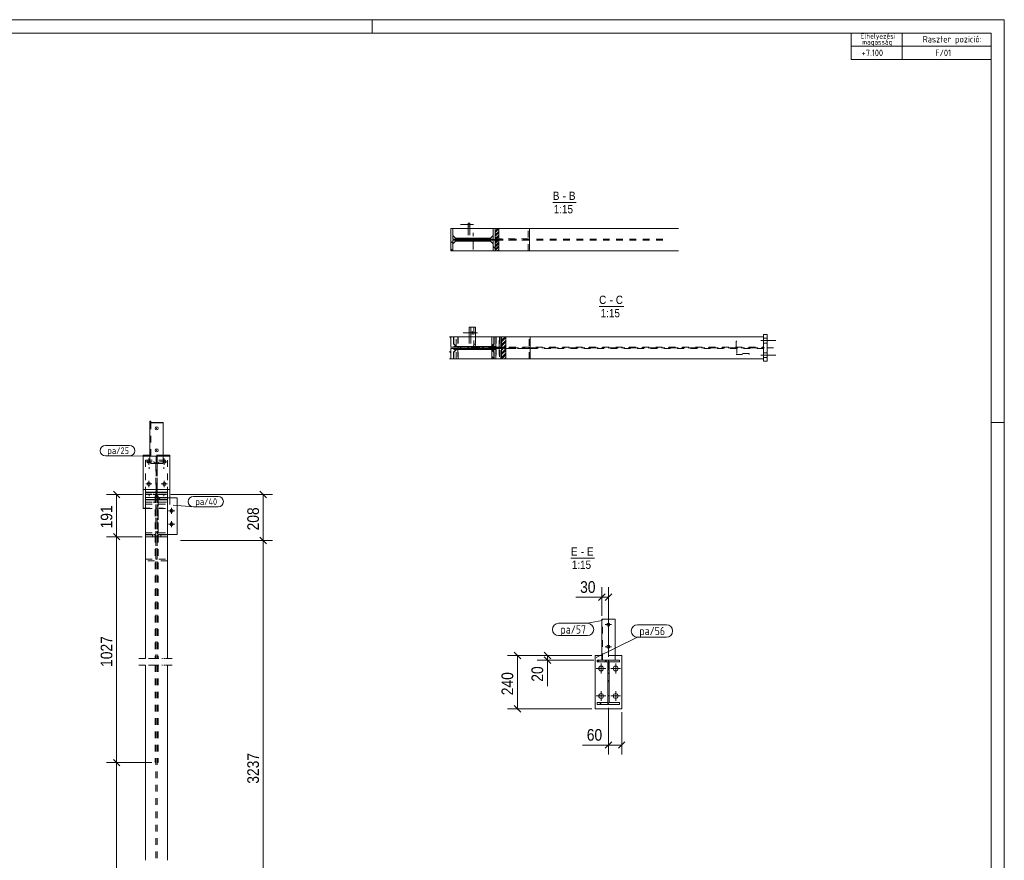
# Model space of a CAD drawing. Header units: millimetres. Extents: x 1 to 593, y 1 to 419.
# Tile 3 of 3: x 297 to 593, y 166 to 419. Entities that reach past the tile are written whole.
import ezdxf

# ---------------------------------------------------------------- set-up
doc = ezdxf.new("R2010")
doc.units = ezdxf.units.MM
for name, pattern in [('XKITLINE00', [0]), ('XKITLINE02', [4, 2, -2]), ('XKITLINE03', [6, 3, -1, 1, -1])]:
    doc.linetypes.add(name, pattern=pattern)
for name, color, linetype, lineweight in [('Bemassung', 1, 'Continuous', 0), ('Schrauben', 7, 'Continuous', 0), ('Teil', 7, 'Continuous', 0), ('Text', 5, 'Continuous', 0), ('Ueberschrift', 7, 'Continuous', 0), ('Zeichnungsrahmen', 3, 'Continuous', 0)]:
    doc.layers.add(name, color=color, linetype=linetype, lineweight=lineweight)
doc.styles.add('ARIAL', font='ARIAL.TTF')
doc.styles.add('ISOCPEUR', font='ISOCPEUR.TTF')

msp = doc.modelspace()

# ---------------------------------------------------------------- linework, layer by layer
at = {"layer": 'Bemassung', "linetype": 'XKITLINE00', "lineweight": 0}
for p, q in [((333.82, 276.38), (323.1, 276.38)), ((325.16, 277.37), (327.14, 275.39)), ((326.15, 263.67), (326.15, 276.38)), ((342.48, 276.38), (373.02, 276.38)), ((369.23, 277.37), (371.21, 275.39)), ((370.22, 262.51), (370.22, 276.38)), ((333.82, 263.67), (323.1, 263.67)), ((333.82, 263.67), (323.1, 263.67)), ((325.16, 264.66), (327.14, 262.68)), ((325.16, 264.66), (327.14, 262.68)), ((326.15, 195.77), (326.15, 263.67)), ((369.23, 263.5), (371.21, 261.52)), ((369.23, 263.5), (371.21, 261.52)), ((345.34, 262.51), (373.02, 262.51)), ((345.34, 262.51), (373.02, 262.51)), ((370.22, 126.77), (370.22, 262.51)), ((472.97, 246.48), (470.99, 244.5)), ((471.98, 239.93), (471.98, 248.54)), ((474.97, 246.48), (472.99, 244.5)), ((473.98, 227.6), (473.98, 248.54)), ((471.98, 245.49), (464.17, 245.49)), ((471.98, 245.49), (464.17, 245.49)), ((471.98, 245.49), (473.98, 245.49)), ((468.98, 227.93), (443.6, 227.93)), ((445.66, 228.92), (447.64, 226.94)), ((446.65, 211.93), (446.65, 227.93)), ((468.98, 227.93), (452.6, 227.93)), ((454.66, 228.92), (456.64, 226.94)), ((455.65, 226.6), (455.65, 227.93)), ((469.65, 226.6), (452.6, 226.6)), ((454.66, 227.59), (456.64, 225.61)), ((455.65, 226.6), (455.65, 218.78)), ((455.65, 226.6), (455.65, 218.78)), ((468.98, 211.93), (443.6, 211.93)), ((445.66, 212.92), (447.64, 210.94)), ((473.98, 212.26), (473.98, 198.27)), ((477.98, 210.93), (477.98, 198.27)), ((474.97, 202.06), (472.99, 200.08)), ((478.97, 202.06), (476.99, 200.08)), ((473.98, 201.07), (466.17, 201.07)), ((473.98, 201.07), (466.17, 201.07)), ((473.98, 201.07), (477.98, 201.07)), ((336.7, 195.77), (323.1, 195.77)), ((336.7, 195.77), (323.1, 195.77)), ((325.16, 196.76), (327.14, 194.78)), ((325.16, 196.76), (327.14, 194.78)), ((326.15, 126.77), (326.15, 195.77))]:
    msp.add_line(p, q, dxfattribs=at)
at = {"layer": 'Bemassung'}
for p in [(326.15, 276.38), (370.22, 276.38), (326.15, 263.67), (326.15, 263.67), (370.22, 262.51), (370.22, 262.51), (471.98, 245.49), (473.98, 245.49), (446.65, 227.93), (455.65, 227.93), (455.65, 226.6), (446.65, 211.93), (473.98, 201.07), (477.98, 201.07), (326.15, 195.77), (326.15, 195.77)]:
    msp.add_point(p, dxfattribs=at)
at = {"layer": 'Schrauben', "linetype": 'XKITLINE00', "lineweight": 0}
for p, q in [((433.41, 357.44), (429.55, 357.44)), ((432.35, 357.9), (431.81, 357.9)), ((432.35, 356.97), (431.81, 356.97)), ((434.1, 324.92), (430.27, 324.92)), ((434.59, 324.92), (430.75, 324.92)), ((433.05, 325.38), (432.99, 325.03)), ((432.99, 325.03), (432.99, 324.7)), ((432.99, 324.7), (433.05, 324.45)), ((433.1, 325.14), (433.05, 325.38)), ((433.05, 324.45), (433.1, 324.8)), ((433.1, 324.8), (433.1, 325.14)), ((433.53, 325.38), (433.48, 325.03)), ((433.48, 325.03), (433.48, 324.7)), ((433.48, 324.7), (433.53, 324.45)), ((433.58, 325.14), (433.53, 325.38)), ((433.53, 324.45), (433.59, 324.8)), ((433.59, 324.8), (433.58, 325.14)), ((520.63, 323.33), (521.7, 323.33)), ((520.63, 323.33), (521.7, 323.33)), ((519.77, 322.6), (524.3, 322.6)), ((519.77, 322.6), (524.3, 322.6)), ((520.63, 321.86), (521.7, 321.86)), ((520.63, 321.86), (521.7, 321.86)), ((519.77, 318.2), (524.3, 318.2)), ((519.77, 318.2), (524.3, 318.2)), ((520.63, 318.93), (521.7, 318.93)), ((520.63, 318.93), (521.7, 318.93)), ((520.63, 317.46), (521.7, 317.46)), ((520.63, 317.46), (521.7, 317.46)), ((338.15, 296.34), (338.15, 296.11)), ((338.15, 289.73), (338.15, 289.5)), ((334.88, 286.18), (336.75, 286.18)), ((335.82, 285.25), (335.82, 287.11)), ((339.55, 286.18), (341.42, 286.18)), ((340.48, 285.25), (340.48, 287.11)), ((334.88, 279.51), (336.75, 279.51)), ((335.82, 278.58), (335.82, 280.45)), ((339.55, 279.51), (341.42, 279.51)), ((340.48, 278.58), (340.48, 280.45)), ((342.67, 270.51), (342.67, 272.37)), ((343.6, 271.44), (341.74, 271.44)), ((343.6, 267.44), (341.74, 267.44)), ((342.67, 266.51), (342.67, 268.37)), ((474.92, 237.26), (473.05, 237.26)), ((473.98, 238.2), (473.98, 236.33)), ((473.98, 231.53), (473.98, 229.66)), ((474.92, 230.6), (473.05, 230.6)), ((471.78, 222.6), (471.78, 225.53)), ((476.18, 222.6), (476.18, 225.53)), ((473.25, 224.06), (470.32, 224.06)), ((477.65, 224.06), (474.72, 224.06)), ((471.78, 214.33), (471.78, 217.26)), ((476.18, 214.33), (476.18, 217.26)), ((473.25, 215.8), (470.32, 215.8)), ((477.65, 215.8), (474.72, 215.8))]:
    msp.add_line(p, q, dxfattribs=at)
at = {"layer": 'Schrauben', "linetype": 'XKITLINE02', "lineweight": 0}
for p, q in [((335.95, 284.05), (335.95, 284.6)), ((340.35, 284.05), (340.35, 284.6)), ((335.95, 275.84), (335.95, 276.4)), ((340.35, 275.84), (340.35, 276.4))]:
    msp.add_line(p, q, dxfattribs=at)
at = {"layer": 'Schrauben', "linetype": 'XKITLINE00', "lineweight": 0}
for centre, radius in [((338.15, 296.24), 0.467), ((338.15, 289.63), 0.467), ((335.82, 286.18), 0.467), ((340.48, 286.18), 0.467), ((335.82, 279.51), 0.467), ((340.48, 279.51), 0.467), ((342.67, 271.44), 0.467), ((342.67, 267.44), 0.467), ((473.98, 237.26), 0.467), ((473.98, 230.6), 0.467), ((471.78, 224.06), 0.733), ((476.18, 224.06), 0.733), ((471.78, 215.8), 0.733), ((476.18, 215.8), 0.733)]:
    msp.add_circle(centre, radius, dxfattribs=at)
at = {"layer": 'Teil', "linetype": 'XKITLINE00', "lineweight": 0}
for p, q in [((426.61, 349.58), (426.61, 356.25)), ((426.61, 356.25), (427.18, 356.25)), ((427.18, 356.25), (427.18, 353.1)), ((439.38, 356.25), (427.18, 356.25)), ((431.81, 357.84), (431.81, 356.25)), ((432.35, 357.84), (432.35, 356.25)), ((439.38, 353.1), (439.38, 356.25)), ((439.38, 356.25), (439.94, 356.25)), ((440.06, 356.25), (439.94, 356.14)), ((440.78, 356.25), (439.94, 355.41)), ((439.94, 356.25), (450.28, 356.25)), ((439.94, 356.25), (439.94, 349.58)), ((441.02, 356.13), (439.94, 355.05)), ((441.02, 355.4), (439.94, 354.32)), ((441.02, 349.58), (441.02, 356.25)), ((450.28, 356.25), (450.28, 349.58)), ((495.01, 356.25), (450.28, 356.25)), ((427.18, 351.83), (426.61, 352.4)), ((427.18, 354.17), (427.98, 353.37)), ((427.18, 353.1), (439.38, 353.1)), ((439.38, 352.73), (427.18, 352.73)), ((427.18, 352.73), (427.18, 349.58)), ((427.18, 351.66), (427.98, 352.46)), ((427.98, 353.37), (428.01, 353.37)), ((427.98, 352.46), (428.01, 352.46)), ((428.01, 353.1), (428.01, 353.37)), ((428.01, 353.37), (438.54, 353.37)), ((428.22, 353.1), (428.01, 353.31)), ((428.1, 353.1), (428.01, 353.2)), ((438.54, 353.1), (428.01, 353.1)), ((428.01, 352.46), (428.01, 352.73)), ((428.01, 352.73), (438.54, 352.73)), ((428.22, 352.46), (428.01, 352.67)), ((428.1, 352.46), (428.01, 352.56)), ((438.54, 352.46), (428.01, 352.46)), ((428.44, 353.1), (428.17, 353.37)), ((428.44, 352.46), (428.17, 352.73)), ((428.55, 353.1), (428.29, 353.37)), ((428.55, 352.46), (428.29, 352.73)), ((428.78, 353.1), (428.51, 353.37)), ((428.78, 352.46), (428.51, 352.73)), ((428.89, 353.1), (428.62, 353.37)), ((428.89, 352.46), (428.62, 352.73)), ((429.11, 353.1), (428.85, 353.37)), ((429.11, 352.46), (428.85, 352.73)), ((429.23, 353.1), (428.96, 353.37)), ((429.23, 352.46), (428.96, 352.73)), ((429.45, 353.1), (429.18, 353.37)), ((429.45, 352.46), (429.18, 352.73)), ((429.56, 353.1), (429.3, 353.37)), ((429.56, 352.46), (429.3, 352.73)), ((429.79, 353.1), (429.52, 353.37)), ((429.79, 352.46), (429.52, 352.73)), ((429.9, 353.1), (429.63, 353.37)), ((429.9, 352.46), (429.63, 352.73)), ((430.13, 353.1), (429.86, 353.37)), ((430.13, 352.46), (429.86, 352.73)), ((430.24, 353.1), (429.97, 353.37)), ((430.24, 352.46), (429.97, 352.73)), ((430.46, 353.1), (430.2, 353.37)), ((430.46, 352.46), (430.2, 352.73)), ((430.57, 353.1), (430.31, 353.37)), ((430.57, 352.46), (430.31, 352.73)), ((430.54, 352.95), (430.39, 353.1)), ((430.8, 353.1), (430.53, 353.37)), ((430.8, 352.46), (430.53, 352.73)), ((430.77, 352.73), (430.54, 352.95)), ((430.91, 353.1), (430.64, 353.37)), ((430.91, 352.46), (430.64, 352.73)), ((431.14, 353.1), (430.87, 353.37)), ((431.14, 352.46), (430.87, 352.73)), ((431.25, 353.1), (430.98, 353.37)), ((431.25, 352.46), (430.98, 352.73)), ((431.47, 353.1), (431.21, 353.37)), ((431.47, 352.46), (431.21, 352.73)), ((431.58, 353.1), (431.32, 353.37)), ((431.58, 352.46), (431.32, 352.73)), ((431.81, 353.1), (431.54, 353.37)), ((431.81, 352.46), (431.54, 352.73)), ((431.92, 353.1), (431.65, 353.37)), ((431.92, 352.46), (431.65, 352.73)), ((432.15, 353.1), (431.88, 353.37)), ((432.15, 352.46), (431.88, 352.73)), ((432.26, 353.1), (431.99, 353.37)), ((432.26, 352.46), (431.99, 352.73)), ((432.48, 353.1), (432.22, 353.37)), ((432.48, 352.46), (432.22, 352.73)), ((432.59, 353.1), (432.33, 353.37)), ((432.59, 352.46), (432.33, 352.73)), ((432.82, 353.1), (432.55, 353.37)), ((432.82, 352.46), (432.55, 352.73)), ((433.01, 352.73), (432.64, 353.1)), ((432.93, 353.1), (432.66, 353.37)), ((432.93, 352.46), (432.66, 352.73)), ((433.16, 353.1), (432.89, 353.37)), ((433.16, 352.46), (432.89, 352.73)), ((433.27, 353.1), (433, 353.37)), ((433.27, 352.46), (433, 352.73)), ((433.49, 353.1), (433.23, 353.37)), ((433.49, 352.46), (433.23, 352.73)), ((433.6, 353.1), (433.34, 353.37)), ((433.6, 352.46), (433.34, 352.73)), ((433.83, 353.1), (433.56, 353.37)), ((433.83, 352.46), (433.56, 352.73)), ((433.94, 353.1), (433.67, 353.37)), ((433.94, 352.46), (433.67, 352.73)), ((434.17, 353.1), (433.9, 353.37)), ((434.17, 352.46), (433.9, 352.73)), ((434.28, 353.1), (434.01, 353.37)), ((434.28, 352.46), (434.01, 352.73)), ((434.5, 353.1), (434.24, 353.37)), ((434.5, 352.46), (434.24, 352.73)), ((434.62, 353.1), (434.35, 353.37)), ((434.62, 352.46), (434.35, 352.73)), ((434.84, 353.1), (434.57, 353.37)), ((434.84, 352.46), (434.57, 352.73)), ((434.95, 353.1), (434.69, 353.37)), ((434.95, 352.46), (434.69, 352.73)), ((435.18, 353.1), (434.91, 353.37)), ((435.18, 352.46), (434.91, 352.73)), ((435.29, 353.1), (435.02, 353.37)), ((435.29, 352.46), (435.02, 352.73)), ((435.51, 353.1), (435.25, 353.37)), ((435.51, 352.46), (435.25, 352.73)), ((435.63, 353.1), (435.36, 353.37)), ((435.63, 352.46), (435.36, 352.73)), ((435.85, 353.1), (435.58, 353.37)), ((435.85, 352.46), (435.58, 352.73)), ((435.96, 353.1), (435.7, 353.37)), ((435.96, 352.46), (435.7, 352.73)), ((436.19, 353.1), (435.92, 353.37)), ((436.19, 352.46), (435.92, 352.73)), ((436.3, 353.1), (436.03, 353.37)), ((436.3, 352.46), (436.03, 352.73)), ((436.52, 353.1), (436.26, 353.37)), ((436.52, 352.46), (436.26, 352.73)), ((436.64, 353.1), (436.37, 353.37)), ((436.64, 352.46), (436.37, 352.73)), ((436.86, 353.1), (436.59, 353.37)), ((436.86, 352.46), (436.59, 352.73)), ((436.97, 353.1), (436.71, 353.37)), ((436.97, 352.46), (436.71, 352.73)), ((437.2, 353.1), (436.93, 353.37)), ((437.2, 352.46), (436.93, 352.73)), ((437.31, 353.1), (437.04, 353.37)), ((437.31, 352.46), (437.04, 352.73)), ((437.5, 352.73), (437.13, 353.1)), ((437.53, 353.1), (437.27, 353.37)), ((437.53, 352.46), (437.27, 352.73)), ((437.65, 353.1), (437.38, 353.37)), ((437.65, 352.46), (437.38, 352.73)), ((437.87, 353.1), (437.6, 353.37)), ((437.87, 352.46), (437.6, 352.73)), ((437.98, 353.1), (437.72, 353.37)), ((437.98, 352.46), (437.72, 352.73)), ((438.21, 353.1), (437.94, 353.37)), ((438.21, 352.46), (437.94, 352.73)), ((438.32, 353.1), (438.05, 353.37)), ((438.32, 352.46), (438.05, 352.73)), ((438.54, 353.1), (438.28, 353.37)), ((438.54, 352.46), (438.28, 352.73)), ((438.54, 353.22), (438.39, 353.37)), ((438.54, 352.58), (438.39, 352.73)), ((438.54, 353.37), (438.54, 353.1)), ((438.54, 353.37), (438.58, 353.37)), ((438.54, 353.22), (438.54, 353.22)), ((438.54, 353.1), (438.54, 353.1)), ((438.54, 352.73), (438.54, 352.46)), ((438.54, 352.58), (438.54, 352.58)), ((438.54, 352.46), (438.58, 352.46)), ((438.58, 353.37), (439.38, 354.17)), ((439.38, 351.66), (438.58, 352.46)), ((439.94, 352.53), (439.37, 353.1)), ((439.38, 349.58), (439.38, 352.73)), ((441.02, 355.04), (439.94, 353.96)), ((441.02, 354.31), (439.94, 353.23)), ((441.02, 353.95), (439.94, 352.87)), ((441.02, 353.22), (439.94, 352.14)), ((439.94, 352.72), (439.94, 353.12)), ((441.02, 352.85), (439.94, 351.78)), ((427.18, 349.58), (426.61, 350.15)), ((427.18, 349.58), (426.61, 349.58)), ((427.18, 349.58), (439.38, 349.58)), ((439.94, 350.29), (439.38, 350.85)), ((439.94, 349.58), (439.38, 349.58)), ((441.02, 352.13), (439.94, 351.05)), ((441.02, 351.76), (439.94, 350.68)), ((440.48, 350.13), (439.94, 349.59)), ((440.11, 350.13), (439.94, 349.96)), ((450.28, 349.58), (439.94, 349.58)), ((441.02, 351.04), (440.11, 350.13)), ((441.02, 350.67), (440.48, 350.13)), ((441.02, 349.95), (440.66, 349.58)), ((440.66, 349.58), (440.66, 349.58)), ((495.01, 349.58), (450.28, 349.58)), ((432.14, 326.58), (432.14, 323.73)), ((432.14, 326.58), (434.01, 326.58)), ((432.67, 326.58), (432.67, 323.73)), ((434.01, 326.58), (434.01, 323.73)), ((426.2, 323.73), (427.46, 323.73)), ((426.64, 323.36), (426.27, 323.73)), ((426.64, 323.73), (426.64, 320.58)), ((438.93, 323.73), (427.46, 323.73)), ((427.46, 323.73), (427.46, 321.65)), ((440.12, 323.73), (438.93, 323.73)), ((438.93, 320.58), (438.93, 323.73)), ((439.5, 317.06), (439.5, 323.73)), ((440.12, 323.73), (440.12, 320.6)), ((441.88, 323.73), (440.12, 323.73)), ((442.08, 323.73), (441.88, 323.53)), ((442.94, 323.73), (441.88, 322.67)), ((441.88, 323.73), (450.47, 323.73)), ((441.88, 323.73), (441.88, 317.06)), ((443.16, 323.51), (441.88, 322.24)), ((443.16, 322.65), (441.88, 321.38)), ((443.16, 317.06), (443.16, 323.73)), ((450.47, 323.73), (450.47, 317.06)), ((520.63, 323.73), (450.47, 323.73)), ((521.7, 324.4), (520.63, 324.4)), ((520.63, 324.4), (520.63, 316.4)), ((521.7, 316.4), (521.7, 324.4)), ((426.64, 320.58), (438.93, 320.58)), ((426.64, 317.06), (426.64, 320.21)), ((438.93, 320.21), (426.64, 320.21)), ((427.46, 321.65), (428.25, 320.85)), ((428.25, 319.94), (427.46, 319.14)), ((427.48, 320.85), (438.74, 320.85)), ((427.48, 320.58), (427.48, 320.85)), ((427.65, 320.58), (427.48, 320.76)), ((427.48, 320.58), (438.09, 320.58)), ((427.48, 320.21), (438.09, 320.21)), ((427.48, 320.21), (427.48, 319.94)), ((427.65, 319.94), (427.48, 320.12)), ((438.74, 319.94), (427.48, 319.94)), ((427.76, 320.58), (427.5, 320.85)), ((427.76, 319.94), (427.5, 320.21)), ((427.99, 320.58), (427.72, 320.85)), ((427.99, 319.94), (427.72, 320.21)), ((428.1, 320.58), (427.83, 320.85)), ((428.1, 319.94), (427.83, 320.21)), ((428.33, 320.58), (428.06, 320.85)), ((428.33, 319.94), (428.06, 320.21)), ((428.44, 320.58), (428.17, 320.85)), ((428.44, 319.94), (428.17, 320.21)), ((428.66, 320.58), (428.4, 320.85)), ((428.66, 319.94), (428.4, 320.21)), ((428.77, 320.58), (428.51, 320.85)), ((428.77, 319.94), (428.51, 320.21)), ((429, 320.58), (428.73, 320.85)), ((429, 319.94), (428.73, 320.21)), ((429.11, 320.58), (428.85, 320.85)), ((429.11, 319.94), (428.85, 320.21)), ((429.34, 320.58), (429.07, 320.85)), ((429.34, 319.94), (429.07, 320.21)), ((429.45, 320.58), (429.18, 320.85)), ((429.45, 319.94), (429.18, 320.21)), ((429.67, 320.58), (429.41, 320.85)), ((429.56, 320.43), (429.41, 320.58)), ((429.67, 319.94), (429.41, 320.21)), ((429.79, 320.58), (429.52, 320.85)), ((429.79, 319.94), (429.52, 320.21)), ((429.79, 320.21), (429.56, 320.43)), ((430.01, 320.58), (429.74, 320.85)), ((430.01, 319.94), (429.74, 320.21)), ((430.12, 320.58), (429.86, 320.85)), ((430.12, 319.94), (429.86, 320.21)), ((430.35, 320.58), (430.08, 320.85)), ((430.35, 319.94), (430.08, 320.21)), ((430.46, 320.58), (430.19, 320.85)), ((430.46, 319.94), (430.19, 320.21)), ((430.68, 320.58), (430.42, 320.85)), ((430.68, 319.94), (430.42, 320.21)), ((430.8, 320.58), (430.53, 320.85)), ((430.8, 319.94), (430.53, 320.21)), ((431.02, 320.58), (430.75, 320.85)), ((431.02, 319.94), (430.75, 320.21)), ((431.13, 320.58), (430.87, 320.85)), ((431.13, 319.94), (430.87, 320.21)), ((431.36, 320.58), (431.09, 320.85)), ((431.36, 319.94), (431.09, 320.21)), ((431.47, 320.58), (431.2, 320.85)), ((431.47, 319.94), (431.2, 320.21)), ((431.69, 320.58), (431.43, 320.85)), ((431.69, 319.94), (431.43, 320.21)), ((431.81, 320.58), (431.54, 320.85)), ((431.81, 319.94), (431.54, 320.21)), ((432.03, 320.21), (431.66, 320.58)), ((432.03, 320.58), (431.76, 320.85)), ((432.03, 319.94), (431.76, 320.21)), ((432.14, 320.58), (431.88, 320.85)), ((432.14, 319.94), (431.88, 320.21)), ((432.37, 320.58), (432.1, 320.85)), ((432.37, 319.94), (432.1, 320.21)), ((432.48, 320.58), (432.21, 320.85)), ((432.48, 319.94), (432.21, 320.21)), ((432.7, 320.58), (432.44, 320.85)), ((432.7, 319.94), (432.44, 320.21)), ((432.82, 320.58), (432.55, 320.85)), ((432.82, 319.94), (432.55, 320.21)), ((433.04, 320.58), (432.77, 320.85)), ((433.04, 319.94), (432.77, 320.21)), ((433.15, 320.58), (432.89, 320.85)), ((433.15, 319.94), (432.89, 320.21)), ((433.38, 320.58), (433.11, 320.85)), ((433.38, 319.94), (433.11, 320.21)), ((433.49, 320.58), (433.22, 320.85)), ((433.49, 319.94), (433.22, 320.21)), ((433.71, 320.58), (433.45, 320.85)), ((433.71, 319.94), (433.45, 320.21)), ((433.83, 320.58), (433.56, 320.85)), ((433.83, 319.94), (433.56, 320.21)), ((434.05, 320.58), (433.78, 320.85)), ((434.05, 319.94), (433.78, 320.21)), ((434.16, 320.58), (433.9, 320.85)), ((434.16, 319.94), (433.9, 320.21)), ((434.39, 320.58), (434.12, 320.85)), ((434.39, 319.94), (434.12, 320.21)), ((434.5, 320.58), (434.23, 320.85)), ((434.5, 319.94), (434.23, 320.21)), ((434.72, 320.58), (434.46, 320.85)), ((434.72, 319.94), (434.46, 320.21)), ((434.84, 320.58), (434.57, 320.85)), ((434.84, 319.94), (434.57, 320.21)), ((435.06, 320.58), (434.79, 320.85)), ((435.06, 319.94), (434.79, 320.21)), ((435.17, 320.58), (434.91, 320.85)), ((435.17, 319.94), (434.91, 320.21)), ((435.4, 320.58), (435.13, 320.85)), ((435.4, 319.94), (435.13, 320.21)), ((435.51, 320.58), (435.24, 320.85)), ((435.51, 319.94), (435.24, 320.21)), ((435.73, 320.58), (435.47, 320.85)), ((435.73, 319.94), (435.47, 320.21)), ((435.85, 320.58), (435.58, 320.85)), ((435.85, 319.94), (435.58, 320.21)), ((436.07, 320.58), (435.8, 320.85)), ((436.07, 319.94), (435.8, 320.21)), ((436.18, 320.58), (435.92, 320.85)), ((436.18, 319.94), (435.92, 320.21)), ((436.41, 320.58), (436.14, 320.85)), ((436.41, 319.94), (436.14, 320.21)), ((436.52, 320.21), (436.15, 320.58)), ((436.52, 320.58), (436.25, 320.85)), ((436.52, 319.94), (436.25, 320.21)), ((436.74, 320.58), (436.48, 320.85)), ((436.74, 319.94), (436.48, 320.21)), ((436.86, 320.58), (436.59, 320.85)), ((436.86, 319.94), (436.59, 320.21)), ((437.08, 320.58), (436.82, 320.85)), ((437.08, 319.94), (436.82, 320.21)), ((437.19, 320.58), (436.93, 320.85)), ((437.19, 319.94), (436.93, 320.21)), ((437.42, 320.58), (437.15, 320.85)), ((437.42, 319.94), (437.15, 320.21)), ((437.53, 320.58), (437.26, 320.85)), ((437.53, 319.94), (437.26, 320.21)), ((437.76, 320.58), (437.49, 320.85)), ((437.76, 319.94), (437.49, 320.21)), ((437.87, 320.58), (437.6, 320.85)), ((437.87, 319.94), (437.6, 320.21)), ((438.09, 320.58), (437.83, 320.85)), ((438.09, 319.94), (437.83, 320.21)), ((438.09, 320.7), (437.94, 320.85)), ((438.09, 320.06), (437.94, 320.21)), ((438.09, 320.58), (438.09, 320.85)), ((438.09, 320.21), (438.09, 319.94)), ((438.77, 320.21), (438.39, 320.58)), ((438.74, 320.85), (438.77, 320.85)), ((438.77, 319.94), (438.74, 319.94)), ((438.93, 321.01), (438.77, 320.85)), ((438.77, 320.85), (438.85, 320.85)), ((438.93, 319.78), (438.77, 319.94)), ((438.85, 319.94), (438.77, 319.94)), ((438.93, 320.93), (438.85, 320.85)), ((438.93, 320.85), (438.85, 320.85)), ((438.93, 319.94), (438.85, 319.94)), ((438.93, 319.86), (438.85, 319.94)), ((438.93, 317.06), (438.93, 320.21)), ((439.5, 319.47), (438.93, 320.04)), ((439.5, 320.6), (441.88, 320.6)), ((439.5, 320.6), (439.5, 320.2)), ((439.86, 320.2), (439.5, 320.55)), ((439.59, 320.2), (439.5, 320.28)), ((441.88, 320.2), (439.5, 320.2)), ((439.99, 320.2), (439.59, 320.6)), ((440.26, 320.2), (439.86, 320.6)), ((440.4, 320.2), (440, 320.6)), ((440.12, 317.06), (440.12, 320.2)), ((440.67, 320.2), (440.27, 320.6)), ((440.8, 320.2), (440.4, 320.6)), ((441.07, 320.2), (440.67, 320.6)), ((441.21, 320.2), (440.81, 320.6)), ((441.48, 320.2), (441.08, 320.6)), ((441.61, 320.2), (441.21, 320.6)), ((441.88, 320.2), (441.48, 320.6)), ((441.88, 320.33), (441.61, 320.6)), ((443.16, 322.22), (441.88, 320.95)), ((443.16, 321.36), (441.88, 320.09)), ((443.16, 320.93), (441.88, 319.66)), ((441.88, 320.6), (441.88, 320.2)), ((443.16, 320.07), (441.88, 318.8)), ((426.64, 318.87), (426.2, 319.31)), ((426.2, 317.06), (427.46, 317.06)), ((427.46, 319.14), (427.46, 317.06)), ((438.93, 317.06), (427.46, 317.06)), ((439.5, 317.23), (438.93, 317.8)), ((440.12, 317.06), (438.93, 317.06)), ((441.88, 317.06), (440.12, 317.06)), ((443.16, 319.64), (441.88, 318.37)), ((442.51, 317.71), (441.88, 317.08)), ((442.08, 317.71), (441.88, 317.51)), ((450.47, 317.06), (441.88, 317.06)), ((443.16, 318.78), (442.08, 317.71)), ((443.16, 318.35), (442.51, 317.71)), ((443.16, 317.49), (442.73, 317.06)), ((442.73, 317.06), (442.73, 317.06)), ((520.63, 317.06), (450.47, 317.06)), ((521.7, 316.4), (520.63, 316.4)), ((336.15, 298.39), (336.15, 297.9)), ((336.15, 298.39), (336.42, 298.39)), ((336.15, 297.9), (336.15, 287.85)), ((336.15, 297.9), (340.15, 297.9)), ((336.42, 298.39), (336.42, 297.98)), ((336.45, 297.96), (336.42, 297.98)), ((336.53, 297.95), (336.45, 297.96)), ((336.66, 297.94), (336.53, 297.95)), ((336.82, 297.93), (336.66, 297.94)), ((336.82, 297.93), (340.15, 297.93)), ((340.15, 297.93), (340.15, 287.85)), ((334.15, 288.12), (334.15, 287.99)), ((334.15, 288.12), (336.15, 288.12)), ((334.15, 287.99), (334.15, 287.85)), ((334.15, 287.99), (336.15, 287.99)), ((334.15, 287.85), (342.15, 287.85)), ((334.15, 277.85), (334.15, 287.85)), ((342.15, 288.12), (340.15, 288.12)), ((342.15, 287.99), (340.15, 287.99)), ((342.15, 288.12), (342.15, 287.85)), ((342.15, 287.85), (342.15, 277.85)), ((334.15, 277.85), (334.15, 272.11)), ((342.15, 277.85), (334.15, 277.85)), ((334.82, 277.85), (334.82, 276.99)), ((334.82, 277.06), (337.98, 277.06)), ((334.82, 276.99), (334.82, 274.8)), ((334.82, 276.99), (337.98, 276.99)), ((334.82, 275.47), (341.48, 275.47)), ((337.98, 277.85), (337.98, 275.48)), ((337.98, 275.48), (338.32, 275.48)), ((338.32, 277.85), (338.32, 275.48)), ((341.48, 277.06), (338.32, 277.06)), ((341.48, 276.99), (338.32, 276.99)), ((341.48, 277.85), (341.48, 276.99)), ((341.48, 276.99), (341.48, 274.8)), ((344.34, 275.37), (341.48, 275.37)), ((342.15, 277.85), (342.15, 275.37)), ((344.34, 264.37), (344.34, 275.37)), ((334.82, 274.8), (334.82, 274.75)), ((334.82, 274.8), (341.48, 274.8)), ((341.48, 274.75), (334.82, 274.75)), ((334.82, 274.75), (334.82, 227.1)), ((341.48, 274.8), (341.48, 227.1)), ((334.15, 272.11), (334.82, 272.11)), ((341.48, 264.37), (344.34, 264.37)), ((471.98, 226.6), (471.98, 238.93)), ((475.98, 238.93), (471.98, 238.93)), ((475.98, 226.6), (475.98, 238.93)), ((469.98, 211.93), (469.98, 227.93)), ((469.98, 227.93), (471.98, 227.93)), ((477.98, 227.93), (475.98, 227.93)), ((477.98, 211.93), (477.98, 227.93)), ((334.82, 225.1), (334.82, 166.43)), ((341.48, 225.1), (341.48, 166.43)), ((470.65, 226.03), (471.22, 226.6)), ((470.65, 226.03), (470.65, 226.6)), ((477.32, 226.6), (470.65, 226.6)), ((470.65, 226.03), (470.65, 226.03)), ((473.8, 226.03), (470.65, 226.03)), ((472.9, 226.03), (473.46, 226.6)), ((472.9, 226.03), (472.9, 226.03)), ((473.8, 213.83), (473.8, 226.03)), ((474.17, 213.83), (474.17, 226.03)), ((477.32, 226.03), (474.17, 226.03)), ((477.32, 226.03), (477.32, 226.6)), ((473.8, 222.44), (474.02, 222.66)), ((474.02, 222.66), (474.17, 222.81)), ((473.8, 220.19), (474.17, 220.57)), ((470.65, 213.83), (473.8, 213.83)), ((470.65, 213.26), (470.65, 213.83)), ((477.32, 213.26), (470.65, 213.26)), ((471.35, 213.26), (471.92, 213.83)), ((473.6, 213.26), (474.17, 213.83)), ((473.8, 215.7), (474.17, 216.08)), ((477.32, 213.83), (474.17, 213.83)), ((477.32, 213.26), (477.32, 213.83)), ((469.98, 211.93), (477.98, 211.93))]:
    msp.add_line(p, q, dxfattribs=at)
at = {"layer": 'Teil', "linetype": 'XKITLINE02', "lineweight": 0}
for p, q in [((427.18, 356.25), (427.18, 354.17)), ((431.81, 356.25), (431.81, 353.37)), ((432.35, 356.25), (432.35, 353.37)), ((439.38, 354.17), (439.38, 356.25)), ((439.94, 356.25), (439.94, 349.58)), ((439.94, 349.58), (439.94, 356.25)), ((450.28, 356.25), (439.94, 356.25)), ((449.87, 349.58), (449.87, 356.25)), ((438.58, 353.37), (427.98, 353.37)), ((438.58, 352.46), (427.98, 352.46)), ((431.81, 353.37), (432.35, 353.37)), ((449.87, 353.12), (439.94, 353.12)), ((439.94, 353.12), (439.94, 352.72)), ((490.36, 353.1), (439.94, 353.1)), ((490.36, 352.73), (439.94, 352.73)), ((439.94, 352.72), (449.87, 352.72)), ((449.87, 352.72), (449.87, 353.12)), ((427.18, 349.58), (427.18, 351.66)), ((439.38, 349.58), (439.38, 351.66)), ((450.28, 349.58), (439.94, 349.58)), ((433.48, 326.58), (433.48, 321.52)), ((427.46, 323.73), (428.81, 323.73)), ((427.54, 321.65), (427.54, 323.73)), ((428.24, 317.06), (428.24, 323.73)), ((428.71, 323.73), (428.71, 317.06)), ((428.71, 323.73), (441.21, 323.73)), ((428.81, 323.73), (428.81, 320.58)), ((432.14, 323.73), (432.14, 320.85)), ((432.67, 323.73), (432.67, 320.85)), ((434.01, 323.73), (434.01, 321.52)), ((439.65, 323.73), (438.93, 323.73)), ((439.57, 321.65), (439.57, 323.73)), ((439.65, 321.65), (439.65, 323.73)), ((440.12, 323.73), (441.68, 323.73)), ((440.19, 323.73), (440.19, 320.58)), ((441.11, 320.58), (441.11, 323.73)), ((441.21, 323.73), (441.21, 317.06)), ((441.68, 323.73), (441.68, 317.06)), ((441.69, 320.58), (441.69, 323.73)), ((441.76, 317.06), (441.76, 323.73)), ((450.47, 323.73), (441.88, 323.73)), ((450.12, 317.06), (450.12, 323.73)), ((520.63, 317.06), (520.63, 323.73)), ((427.46, 321.65), (427.54, 321.65)), ((427.54, 321.65), (428.33, 320.85)), ((427.54, 319.14), (428.33, 319.94)), ((438.77, 320.85), (428.25, 320.85)), ((438.77, 319.94), (428.25, 319.94)), ((428.81, 317.06), (428.81, 320.21)), ((433.03, 320.56), (428.83, 320.56)), ((428.83, 320.56), (428.83, 320.23)), ((428.83, 320.23), (433.03, 320.23)), ((429.61, 320.58), (429.61, 320.85)), ((429.61, 319.94), (429.61, 320.21)), ((432.14, 320.85), (433.93, 320.85)), ((432.86, 320.23), (432.86, 320.56)), ((433.4, 320.85), (433.48, 321.52)), ((433.48, 321.52), (434.01, 321.52)), ((434.01, 321.52), (433.93, 320.85)), ((440.23, 320.58), (438.09, 320.58)), ((440.23, 320.21), (438.09, 320.21)), ((440.23, 320.85), (438.74, 320.85)), ((438.74, 320.85), (438.85, 320.85)), ((440.23, 319.94), (438.74, 319.94)), ((438.85, 319.94), (438.74, 319.94)), ((439.57, 321.65), (438.93, 321.01)), ((439.65, 321.65), (438.93, 320.93)), ((440.23, 320.85), (438.93, 320.85)), ((438.93, 320.58), (441.11, 320.58)), ((441.11, 320.21), (438.93, 320.21)), ((438.93, 320.21), (441.11, 320.21)), ((439.65, 319.14), (438.93, 319.86)), ((439.57, 319.14), (438.93, 319.78)), ((439.57, 321.65), (439.65, 321.65)), ((440.12, 320.2), (440.12, 320.6)), ((440.12, 320.6), (440.12, 320.2)), ((440.19, 320.58), (520.63, 320.58)), ((520.63, 320.21), (440.19, 320.21)), ((440.19, 320.21), (440.19, 317.06)), ((440.23, 320.85), (440.23, 320.58)), ((440.23, 320.21), (440.23, 319.94)), ((441.11, 320.21), (441.11, 317.06)), ((441.69, 317.06), (441.69, 320.21)), ((450.12, 320.6), (441.88, 320.6)), ((450.12, 320.2), (441.88, 320.2)), ((450.12, 320.2), (450.12, 320.6)), ((512.61, 322.4), (512.34, 322.4)), ((512.34, 322.4), (512.34, 318.4)), ((512.61, 318.66), (512.61, 322.4)), ((427.46, 319.14), (427.54, 319.14)), ((427.46, 317.06), (428.81, 317.06)), ((427.54, 319.14), (427.54, 317.06)), ((428.71, 317.06), (441.21, 317.06)), ((439.65, 317.06), (438.93, 317.06)), ((439.57, 317.06), (439.57, 319.14)), ((439.57, 319.14), (439.65, 319.14)), ((439.65, 319.14), (439.65, 317.06)), ((441.68, 317.06), (440.12, 317.06)), ((450.47, 317.06), (441.88, 317.06)), ((512.34, 318.4), (516.34, 318.4)), ((516.34, 318.66), (512.61, 318.66)), ((516.34, 318.4), (516.34, 318.66)), ((336.42, 297.98), (336.42, 285.74)), ((334.15, 287.85), (334.15, 277.85)), ((340.15, 288.12), (336.15, 288.12)), ((340.15, 287.99), (336.15, 287.99)), ((336.15, 287.85), (336.15, 285.66)), ((338.32, 287.85), (337.98, 287.85)), ((337.98, 287.85), (337.98, 277.85)), ((338.32, 287.85), (338.32, 277.85)), ((340.15, 287.85), (340.15, 285.66)), ((342.15, 287.85), (342.15, 277.85)), ((334.82, 286.67), (334.82, 277.85)), ((334.82, 286.67), (341.48, 286.67)), ((334.82, 286.11), (337.16, 286.11)), ((336.15, 286.15), (336.42, 286.15)), ((340.15, 285.66), (336.15, 285.66)), ((336.42, 285.74), (336.45, 285.72)), ((336.45, 285.72), (336.53, 285.7)), ((336.53, 285.7), (336.66, 285.69)), ((336.66, 285.69), (336.82, 285.69)), ((336.82, 285.69), (340.15, 285.69)), ((337.47, 286.05), (337.16, 286.11)), ((337.73, 285.87), (337.47, 286.05)), ((337.9, 285.62), (337.73, 285.87)), ((337.96, 285.31), (337.9, 285.62)), ((337.96, 285.31), (337.96, 265)), ((338.4, 285.62), (338.34, 285.31)), ((338.34, 285.31), (338.34, 265)), ((338.57, 285.87), (338.4, 285.62)), ((338.83, 286.05), (338.57, 285.87)), ((339.14, 286.11), (338.83, 286.05)), ((339.14, 286.11), (341.48, 286.11)), ((340.15, 285.69), (340.15, 285.66)), ((341.48, 286.67), (341.48, 277.85)), ((334.82, 276.99), (334.82, 276.48)), ((334.82, 276.48), (337.16, 276.48)), ((334.82, 276.38), (341.48, 276.38)), ((334.82, 274.75), (334.82, 276.38)), ((334.82, 276.33), (341.48, 276.33)), ((334.82, 276.31), (337.16, 276.31)), ((337.16, 276.48), (337.47, 276.42)), ((337.16, 276.31), (337.47, 276.31)), ((337.47, 276.31), (337.73, 276.29)), ((337.96, 275.88), (337.7, 275.88)), ((337.7, 275.88), (337.7, 227.1)), ((337.73, 276.29), (337.9, 276.25)), ((337.9, 276.25), (337.96, 276.22)), ((337.9, 275.99), (337.96, 275.68)), ((337.96, 276.22), (337.96, 227.1)), ((337.96, 275.88), (337.96, 227.1)), ((338.32, 277.06), (337.98, 277.06)), ((338.32, 276.99), (337.98, 276.99)), ((337.98, 275.97), (338.32, 275.97)), ((338.34, 276.22), (338.4, 276.25)), ((338.34, 276.22), (338.34, 227.1)), ((338.34, 275.68), (338.4, 275.99)), ((338.6, 275.88), (338.34, 275.88)), ((338.34, 275.88), (338.34, 227.1)), ((338.4, 276.25), (338.57, 276.29)), ((338.57, 276.29), (338.83, 276.31)), ((338.6, 275.88), (338.6, 227.1)), ((339.27, 275.37), (338.6, 274.71)), ((338.83, 276.42), (339.14, 276.48)), ((338.83, 276.31), (339.14, 276.31)), ((339.14, 276.48), (341.48, 276.48)), ((339.14, 276.31), (341.48, 276.31)), ((341.48, 275.37), (339.27, 275.37)), ((341.48, 276.99), (341.48, 276.48)), ((341.48, 276.38), (341.48, 274.8)), ((342.15, 275.37), (342.15, 272.11)), ((334.82, 274.8), (334.82, 274.82)), ((334.82, 274.82), (337.16, 274.82)), ((334.82, 274), (334.82, 263.62)), ((334.82, 274), (337.16, 274)), ((334.82, 273.43), (341.48, 273.43)), ((337.47, 274.82), (337.16, 274.82)), ((337.16, 274), (337.47, 274.06)), ((337.73, 274.85), (337.47, 274.82)), ((337.47, 274.06), (337.73, 274.23)), ((337.7, 274.59), (337.96, 274.59)), ((337.9, 274.88), (337.73, 274.85)), ((337.73, 274.23), (337.9, 274.49)), ((337.96, 274.91), (337.9, 274.88)), ((337.9, 274.49), (337.96, 274.79)), ((338.4, 274.88), (338.34, 274.91)), ((338.34, 274.79), (338.4, 274.49)), ((338.34, 274.59), (338.6, 274.59)), ((338.57, 274.85), (338.4, 274.88)), ((338.4, 274.49), (338.57, 274.23)), ((338.83, 274.82), (338.57, 274.85)), ((338.57, 274.23), (338.83, 274.06)), ((338.6, 274.71), (338.6, 264.37)), ((339.14, 274.82), (338.83, 274.82)), ((338.83, 274.06), (339.14, 274)), ((339.14, 274.82), (341.48, 274.82)), ((339.14, 274), (341.48, 274)), ((341.48, 274.82), (341.48, 274.8)), ((341.48, 263.62), (341.48, 274)), ((334.15, 272.24), (342.15, 272.24)), ((334.82, 272.11), (342.15, 272.11)), ((334.82, 256.43), (334.82, 264.84)), ((334.82, 264.84), (341.48, 264.84)), ((334.82, 263.67), (334.82, 264.34)), ((334.82, 264.34), (337.7, 264.34)), ((334.82, 264.32), (341.48, 264.32)), ((334.82, 264.19), (337.16, 264.19)), ((337.7, 263.67), (334.82, 263.67)), ((334.82, 263.62), (341.48, 263.62)), ((336.9, 264.34), (336.9, 263.67)), ((337.47, 264.25), (337.16, 264.19)), ((337.7, 264.34), (337.7, 263.67)), ((337.96, 265), (337.9, 264.69)), ((337.95, 256.96), (337.95, 264.84)), ((337.95, 264.84), (338.35, 264.84)), ((338.35, 263.62), (337.95, 263.62)), ((338.4, 264.69), (338.34, 265)), ((338.35, 256.96), (338.35, 264.84)), ((341.48, 264.37), (338.6, 264.37)), ((338.6, 263.67), (338.6, 264.34)), ((338.6, 264.34), (341.48, 264.34)), ((341.48, 263.67), (338.6, 263.67)), ((339.14, 264.19), (338.83, 264.25)), ((339.14, 264.19), (341.48, 264.19)), ((339.4, 264.34), (339.4, 263.67)), ((341.48, 264.84), (341.48, 256.43)), ((341.48, 264.34), (341.48, 263.67)), ((334.82, 256.96), (341.48, 256.96)), ((341.48, 256.43), (334.82, 256.43)), ((337.95, 256.96), (338.35, 256.96)), ((472.25, 226.6), (472.25, 238.93)), ((475.98, 227.93), (471.98, 227.93)), ((332.82, 227.1), (343.48, 227.1)), ((332.82, 225.1), (343.48, 225.1)), ((335.7, 227.1), (339.96, 227.1)), ((335.7, 225.1), (339.96, 225.1)), ((336.34, 227.1), (340.6, 227.1)), ((336.34, 225.1), (340.6, 225.1)), ((337.7, 225.1), (337.7, 195.77)), ((337.96, 225.1), (337.96, 195.77)), ((337.96, 225.1), (337.96, 166.43)), ((338.34, 225.1), (338.34, 195.77)), ((338.34, 225.1), (338.34, 166.43)), ((338.6, 225.1), (338.6, 195.77)), ((475.98, 226.6), (471.98, 226.6)), ((337.96, 195.77), (337.7, 195.77)), ((338.6, 195.77), (338.34, 195.77))]:
    msp.add_line(p, q, dxfattribs=at)
at = {"layer": 'Teil', "linetype": 'XKITLINE03', "lineweight": 0}
for p, q in [((433.28, 349.92), (433.28, 355.92)), ((436.28, 352.92), (430.28, 352.92)), ((436.97, 352.92), (440.3, 352.92)), ((432.79, 320.4), (435.33, 320.4)), ((437.94, 320.4), (523.63, 320.4)), ((514.34, 320.4), (514.34, 320.4)), ((473.98, 223.6), (473.98, 241.93)), ((473.98, 219.93), (473.98, 219.93))]:
    msp.add_line(p, q, dxfattribs=at)
at = {"layer": 'Teil', "linetype": 'XKITLINE02', "lineweight": 0}
for centre, start, end in [((337.16, 275.68), 22.2862, 67.2851), ((339.14, 275.68), 112.7149, 157.7138), ((337.16, 265), 292.7149, 337.7138), ((339.14, 265), 202.2862, 247.2851)]:
    msp.add_arc(centre, 0.803, start, end, dxfattribs=at)
at = {"layer": 'Text', "linetype": 'XKITLINE00', "lineweight": 0}
for p, q in [((322.78, 291.11), (330, 291.11)), ((330, 287.91), (322.78, 287.91)), ((342.15, 287.85), (330, 287.91)), ((349.23, 275.79), (356.62, 275.79)), ((343.17, 273.15), (349.23, 272.59)), ((356.62, 272.59), (349.23, 272.59)), ((458.99, 237.64), (467.71, 237.64)), ((472.13, 238.53), (467.71, 237.64)), ((482.7, 237.18), (491.42, 237.18)), ((458.99, 233.94), (467.71, 233.94)), ((470.28, 227.35), (482.7, 233.48)), ((482.7, 233.48), (491.42, 233.48))]:
    msp.add_line(p, q, dxfattribs=at)
for centre, radius, start, end in [((322.78, 289.51), 1.6, 90, 270), ((330, 289.51), 1.6, 270, 90), ((349.23, 274.19), 1.6, 90, 270), ((356.62, 274.19), 1.6, 270, 90), ((458.99, 235.79), 1.85, 90, 270), ((467.71, 235.79), 1.85, 270, 90), ((482.7, 235.33), 1.85, 90, 270), ((491.42, 235.33), 1.85, 270, 90)]:
    msp.add_arc(centre, radius, start, end, dxfattribs=at)
at = {"layer": 'Ueberschrift', "linetype": 'XKITLINE00', "lineweight": 0}
for p, q in [((547, 415), (547, 411)), ((562.3, 415), (562.3, 411)), ((547, 411), (589, 411)), ((547, 411), (547, 407)), ((562.31, 411), (562.31, 407)), ((547, 407), (589, 407)), ((457.28, 364.09), (464.34, 364.09)), ((471.2, 332.83), (478.63, 332.83)), ((462.71, 257.24), (469.77, 257.24))]:
    msp.add_line(p, q, dxfattribs=at)
at = {"layer": 'Zeichnungsrahmen', "linetype": 'XKITLINE00', "lineweight": 0}
for p, q in [((593, 419), (1, 419)), ((403, 415), (403, 419)), ((593, 1), (593, 419)), ((589, 415), (5, 415)), ((589, 5), (589, 415)), ((593, 298), (589, 298))]:
    msp.add_line(p, q, dxfattribs=at)

# ---------------------------------------------------------------- texts
at = {"layer": 'Bemassung', "style": 'ARIAL', "width": 0.85}
for s, p in [('191', (324.85, 266.13)), ('208', (368.92, 265.55)), ('1027', (324.85, 224.53)), ('240', (445.35, 216.03)), ('20', (454.35, 220.09)), ('3237', (368.92, 189.44))]:
    msp.add_text(s, height=3.5, rotation=90.0002, dxfattribs=at).set_placement(p)
for s, p in [('30', (465.48, 246.79)), ('60', (467.48, 202.37))]:
    msp.add_text(s, height=3.5, dxfattribs=at).set_placement(p)
at = {"layer": 'Text', "style": 'ISOCPEUR', "width": 0.85}
for s, height, p in [('pa/25', 2, (323.38, 288.51)), ('pa/40', 2, (349.83, 273.19)), ('pa/57', 2.5, (459.59, 234.54)), ('pa/56', 2.5, (483.3, 234.08))]:
    msp.add_text(s, height=height, dxfattribs=at).set_placement(p)
at = {"layer": 'Ueberschrift', "width": 0.85}
for s, height, style, p in [('Elhelyezési', 1.5, 'ISOCPEUR', (549.84, 413.31)), ('Raszter pozició:', 2, 'ISOCPEUR', (568.48, 412.15)), ('magasság', 1.5, 'ISOCPEUR', (550.3, 411.54)), (' +7.100', 2, 'ISOCPEUR', (548.98, 408.04)), ('F/01', 2, 'ISOCPEUR', (572.24, 408.04)), ('B', 2.5, 'ARIAL', (457.28, 364.84)), ('B', 2.5, 'ARIAL', (462.11, 364.84)), ('-', 2.5, 'ARIAL', (460.25, 364.84)), ('1:15', 2.5, 'ARIAL', (457.56, 360.84)), ('C', 2.5, 'ARIAL', (471.2, 333.58)), ('-', 2.5, 'ARIAL', (474.36, 333.58)), ('C', 2.5, 'ARIAL', (476.22, 333.58)), ('1:15', 2.5, 'ARIAL', (471.67, 329.58)), ('E', 2.5, 'ARIAL', (462.71, 257.99)), ('E', 2.5, 'ARIAL', (467.54, 257.99)), ('-', 2.5, 'ARIAL', (465.68, 257.99)), ('1:15', 2.5, 'ARIAL', (462.99, 253.99))]:
    msp.add_text(s, height=height, dxfattribs=dict(at, style=style)).set_placement(p)

doc.saveas('drawing.dxf')
